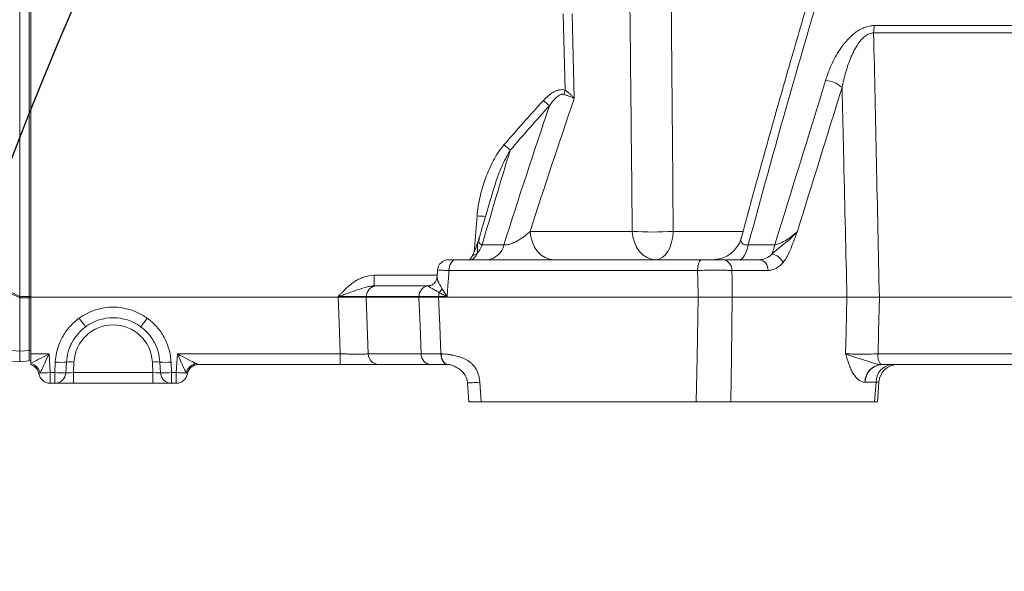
# Model space of a CAD drawing. Header units: millimetres. Extents: x 0 to 16820, y 0 to 11880.
# Tile 5 of 120: x 2262 to 2525, y 6599 to 6747. Entities that reach past the tile are written whole.
import ezdxf

# ---------------------------------------------------------------- set-up
doc = ezdxf.new("R2010")
doc.units = ezdxf.units.MM
doc.header["$LTSCALE"] = 20
doc.styles.add('SLDTEXTSTYLE0', font='TXT', dxfattribs={"width": 0.605})
doc.dimstyles.new('SLDDIMSTYLE0', dxfattribs={"dimtxt": 140, "dimasz": 100, "dimexe": 0, "dimexo": 0.0625, "dimgap": 35, "dimtad": 1, "dimtoh": 1, "dimdec": 0, "dimrnd": 1e-09, "dimzin": 12, "dimdsep": 46, "dimtxsty": 'SLDTEXTSTYLE0', "dimsah": 1, "dimcen": 0.09, "dimadec": 0, "dimazin": 0, "dimtfac": 1, "dimtofl": 0, "dimtmove": 0, "dimatfit": 3, "dimfxl": 0, "dimfrac": 2, "dimtolj": 1, "dimtzin": 12, "dimarcsym": 0})
doc.dimstyles.new('SLDDIMSTYLE1', dxfattribs={"dimtxt": 140, "dimasz": 100, "dimexe": 0, "dimexo": 0.0625, "dimgap": 35, "dimtad": 1, "dimtoh": 1, "dimdec": 1, "dimrnd": 1e-09, "dimzin": 12, "dimdsep": 46, "dimtxsty": 'SLDTEXTSTYLE0', "dimsah": 1, "dimcen": 0.09, "dimadec": 0, "dimazin": 0, "dimtfac": 1, "dimtofl": 0, "dimtmove": 0, "dimatfit": 3, "dimfxl": 0, "dimfrac": 2, "dimtolj": 1, "dimtzin": 12, "dimarcsym": 0})

# ---------------------------------------------------------------- blocks, each defined once
blk = doc.blocks.new('*D9')
at = {"color": 7, "linetype": 'Continuous', "lineweight": 0}
for p, q in [((844.96, 7139.47), (844.96, 4493.51)), ((2545.78, 6319.22), (2545.78, 4493.51)), ((844.96, 4523.51), (2545.78, 4523.51))]:
    blk.add_line(p, q, dxfattribs=at)
for points in [[(844.96, 4523.51), (944.96, 4508.51), (944.96, 4538.51)], [(2545.78, 4523.51), (2445.78, 4538.51), (2445.78, 4508.51)]]:
    blk.add_solid(points, dxfattribs=at)
at = {"color": 7, "linetype": 'Continuous', "lineweight": 0, "insert": (1481.5, 4703.98), "char_height": 140, "attachment_point": 1, "style": 'SLDTEXTSTYLE0'}
blk.add_mtext('1701', dxfattribs=at)
blk = doc.blocks.new('*D10')
at = {"color": 7, "linetype": 'Continuous', "lineweight": 0}
for p, q in [((1517.78, 7139.47), (1517.78, 4774.47)), ((2545.78, 6319.22), (2545.78, 4774.47)), ((1517.78, 4804.47), (2545.78, 4804.47))]:
    blk.add_line(p, q, dxfattribs=at)
for points in [[(1517.78, 4804.47), (1617.78, 4789.47), (1617.78, 4819.47)], [(2545.78, 4804.47), (2445.78, 4819.47), (2445.78, 4789.47)]]:
    blk.add_solid(points, dxfattribs=at)
at = {"color": 7, "linetype": 'Continuous', "lineweight": 0, "insert": (1817.9, 4984.94), "char_height": 140, "attachment_point": 1, "style": 'SLDTEXTSTYLE0'}
blk.add_mtext('1028', dxfattribs=at)

msp = doc.modelspace()

# ---------------------------------------------------------------- linework, layer by layer
at = {"color": 7, "linetype": 'Continuous', "lineweight": 0}
for p, q in [((2261.78, 6672.66), (2261.78, 6822.29)), ((2264.78, 6822.72), (2264.78, 6672.47)), ((2378.41, 6682.47), (2444.19, 6682.47)), ((2449.92, 6682.47), (2459.53, 6682.47)), ((2373.53, 6679.65), (2373.41, 6677.78)), ((2357.25, 6675.47), (2370.9, 6675.47)), ((2370.93, 6675.46), (2371.38, 6675.52)), ((2261.78, 6672.62), (2261.78, 6672.31)), ((2261.78, 6658.04), (2261.78, 6672.27)), ((2264.78, 6672.47), (2346.94, 6672.47)), ((2264.78, 6672.47), (2264.78, 6657.31)), ((2368.56, 6672.47), (2354.43, 6672.47)), ((2373.8, 6672.47), (2443.2, 6672.47)), ((2452.34, 6672.47), (2483, 6672.47)), ((2491.67, 6672.47), (2746.97, 6672.47)), ((2261.78, 6655.2), (2261.78, 6658.04)), ((2264.78, 6654.83), (2264.78, 6657.31)), ((2261.78, 6655.2), (2259.61, 6655.39)), ((2264.33, 6655.43), (2261.78, 6655.2)), ((2347.49, 6654.47), (2309.58, 6654.47)), ((2371.68, 6654.47), (2357.81, 6654.47)), ((2376.39, 6654.47), (2376.05, 6654.57)), ((2376.39, 6654.47), (2376.28, 6654.47)), ((2742.67, 6654.47), (2492.13, 6654.47)), ((2271.16, 6649.47), (2269.89, 6649.47)), ((2276.15, 6649.47), (2271.16, 6649.47)), ((2297.42, 6649.47), (2276.15, 6649.47)), ((2302.41, 6649.47), (2297.42, 6649.47)), ((2303.67, 6649.47), (2302.41, 6649.47)), ((2381.55, 6649.6), (2381.91, 6644.46)), ((2491.13, 6644.46), (2491.56, 6649.86)), ((2385.18, 6644.47), (2442.72, 6644.47)), ((2451.91, 6644.47), (2490.38, 6644.47))]:
    msp.add_line(p, q, dxfattribs=at)
at = {"color": 8, "linetype": 'Continuous', "lineweight": 0}
for p, q in [((2264.33, 6672.62), (2264.33, 6822.17)), ((2407.66, 6727.76), (2407.13, 6748.17)), ((2409.5, 6748.17), (2410.08, 6725.56)), ((2490.31, 6745.01), (2743.62, 6745.01)), ((2744.21, 6743.05), (2490.14, 6743.05)), ((2383.32, 6684.59), (2384.1, 6694.18)), ((2398.3, 6690.05), (2425.59, 6690.05)), ((2436.55, 6690.05), (2455.17, 6690.05)), ((2482.61, 6688.9), (2482.59, 6688.68)), ((2385.46, 6686.44), (2391.26, 6686.44)), ((2456.61, 6686.44), (2463.68, 6686.44)), ((2356.57, 6678.31), (2356.57, 6675.47)), ((2356.57, 6678.31), (2373.44, 6678.31)), ((2443.07, 6679.62), (2376.57, 6679.62)), ((2461.9, 6679.62), (2452.23, 6679.62)), ((2261.78, 6672.27), (2259.61, 6673.36)), ((2259.71, 6673.7), (2261.78, 6672.66)), ((2261.78, 6672.62), (2264.33, 6672.62)), ((2264.33, 6672.31), (2261.78, 6672.31)), ((2264.33, 6658.26), (2264.33, 6672.31)), ((2346.94, 6672.47), (2346.94, 6672.62)), ((2354.44, 6672.62), (2354.43, 6672.47)), ((2354.43, 6672.47), (2355, 6657.31)), ((2368.57, 6672.62), (2354.44, 6672.62)), ((2368.56, 6672.47), (2368.57, 6672.62)), ((2373.81, 6672.62), (2373.8, 6672.47)), ((2376.12, 6672.62), (2373.81, 6672.62)), ((2259.61, 6658.23), (2261.78, 6658.04)), ((2261.78, 6658.04), (2264.33, 6658.26)), ((2264.78, 6657.31), (2269.63, 6657.31)), ((2269.63, 6657.31), (2269.89, 6652.31)), ((2303.67, 6652.31), (2303.94, 6657.31)), ((2303.94, 6657.31), (2347.49, 6657.31)), ((2347.49, 6657.31), (2347.49, 6654.47)), ((2355, 6657.31), (2369.15, 6657.31)), ((2374.41, 6657.31), (2374.52, 6657.31)), ((2491.34, 6657.31), (2746.38, 6657.31)), ((2271.16, 6652.31), (2271.31, 6655.13)), ((2274.3, 6655.12), (2274.15, 6652.3)), ((2276.3, 6655.12), (2276.15, 6652.31)), ((2297.42, 6652.31), (2297.27, 6655.12)), ((2299.41, 6652.3), (2299.26, 6655.12)), ((2302.26, 6655.13), (2302.41, 6652.31)), ((2266.94, 6651.97), (2266.93, 6651.97)), ((2269.89, 6652.31), (2271.16, 6652.31)), ((2269.89, 6649.47), (2269.89, 6652.31)), ((2271.16, 6649.47), (2271.16, 6652.31)), ((2276.15, 6652.31), (2276.15, 6649.47)), ((2276.15, 6652.31), (2297.42, 6652.31)), ((2297.42, 6652.31), (2297.42, 6649.47)), ((2302.41, 6652.31), (2303.67, 6652.31)), ((2302.41, 6652.31), (2302.41, 6649.47)), ((2303.67, 6652.31), (2303.67, 6649.47)), ((2306.63, 6651.97), (2306.63, 6651.97)), ((2384.81, 6649.73), (2385.18, 6644.47)), ((2490.81, 6649.73), (2487.91, 6649.73))]:
    msp.add_line(p, q, dxfattribs=at)
at = {"color": 8, "linetype": 'Continuous', "lineweight": 0, "flags": 128}
for points in [[(2398.3, 6690.05), (2398.48, 6688.55), (2398.88, 6687.12), (2399.48, 6685.81), (2400.26, 6684.66), (2401.21, 6683.73), (2402.27, 6683.04), (2403.42, 6682.61), (2404.61, 6682.47)], [(2425.59, 6690.05), (2425.77, 6688.55), (2426.16, 6687.12), (2426.77, 6685.81), (2427.55, 6684.66), (2428.49, 6683.73), (2429.56, 6683.04), (2430.71, 6682.61), (2431.9, 6682.47)], [(2436.55, 6690.05), (2436.42, 6688.55), (2436.13, 6687.12), (2435.69, 6685.81), (2435.11, 6684.66), (2434.41, 6683.73), (2433.63, 6683.04), (2432.78, 6682.61), (2431.9, 6682.47)], [(2456.61, 6686.44), (2456.4, 6685.58), (2456.15, 6684.79), (2455.87, 6684.11), (2455.55, 6683.53), (2455.22, 6683.07), (2454.86, 6682.74), (2454.49, 6682.53), (2454.11, 6682.47)], [(2378.41, 6682.47), (2378.06, 6682.41), (2377.73, 6682.25), (2377.42, 6681.99), (2377.14, 6681.64), (2376.91, 6681.21), (2376.73, 6680.72), (2376.62, 6680.19), (2376.57, 6679.62)], [(2444.19, 6682.47), (2443.98, 6682.41), (2443.78, 6682.25), (2443.59, 6681.99), (2443.42, 6681.64), (2443.28, 6681.21), (2443.17, 6680.72), (2443.1, 6680.19), (2443.07, 6679.62)], [(2376.57, 6679.62), (2376.51, 6678.75), (2376.3, 6675.47), (2376.12, 6672.62)], [(2443.2, 6672.47), (2443.11, 6677.25), (2443.07, 6679.62)], [(2452.23, 6679.62), (2452.27, 6677.25), (2452.34, 6672.47)], [(2347.49, 6657.31), (2347.27, 6663.27), (2346.94, 6672.47)], [(2369.15, 6657.31), (2368.86, 6664.92), (2368.56, 6672.47)], [(2373.8, 6672.47), (2374.1, 6664.92), (2374.41, 6657.31)], [(2442.72, 6644.47), (2442.92, 6656.43), (2443.2, 6672.47)], [(2452.34, 6672.47), (2452.09, 6656.43), (2451.91, 6644.47)], [(2482.65, 6657.31), (2482.78, 6663.24), (2483, 6672.47)], [(2491.67, 6672.47), (2491.47, 6663.24), (2491.34, 6657.31)], [(2374.41, 6657.31), (2374.46, 6656.75), (2374.58, 6656.21), (2374.76, 6655.72), (2374.99, 6655.29), (2375.27, 6654.94), (2375.59, 6654.68), (2375.93, 6654.52), (2376.28, 6654.47)], [(2490.38, 6644.47), (2490.64, 6647.66), (2490.81, 6649.73)]]:
    msp.add_lwpolyline(points, dxfattribs=at)
at = {"color": 7, "linetype": 'Continuous', "lineweight": 30}
for centre, radius, start, end in [((2720.78, 7139.47), 1875.82, 300, 180), ((2720.78, 7139.47), 417.89, 212.4693, 92.4693), ((3170.78, 6360.04), 975.82, 145.3311, 300)]:
    msp.add_arc(centre, radius, start, end, dxfattribs=at)
at = {"color": 8, "linetype": 'Continuous', "lineweight": 0}
for centre, radius, start, end in [((2503.11, 6742.94), 12.97, 170.7853, 179.4805), ((2476.8, 6723.23), 7.16, 46.8172, 85.9438), ((2252.2, 6779.01), 163.68, 341.3372, 341.7539), ((2438.32, 6764.75), 53.96, 227.4331, 229.7234), ((2425.16, 6752.24), 51.72, 229.0981, 231.5326), ((2387.43, 6732.82), 38.78, 265.0776, 268.447), ((2431.07, 6780.1), 90.22, 266.5173, 273.4827), ((2378.11, 6689.11), 7.81, 319.1772, 340.0258), ((2386.21, 6687.6), 5.19, 278.0292, 347.0396), ((2452.81, 6688.38), 11.04, 336.6574, 349.8996), ((2384.22, 6682.1), 1.91, 95.7607, 147.068), ((2462.21, 6679.92), 4.15, 25.9104, 79.6548), ((2449.55, 6679.81), 2.68, 356.0867, 82.2026), ((2459.2, 6679.78), 2.71, 356.6588, 83.0226), ((2357.34, 6672.57), 2.9, 91.7625, 178.8973), ((2371.38, 6672.69), 2.81, 99.2665, 181.3265), ((2371.25, 6676.35), 3.79, 315.9658, 335.4951), ((2264.43, 6670.49), 2.13, 80.5815, 92.8807), ((2264.43, 6674.44), 2.13, 267.1193, 279.4185), ((2378.33, 6672.49), 4.52, 164.2941, 178.2815), ((2286.78, 6654.31), 15.5, 54.0919, 125.9081), ((2296.81, 6679.84), 23.11, 214.1783, 221.3097), ((2276.76, 6679.84), 23.11, 318.6903, 325.8217), ((2286.78, 6654.57), 10.5, 3, 177), ((2264.43, 6660.39), 2.13, 267.1193, 279.4185), ((2357.9, 6657.37), 2.9, 181.1396, 268.2739), ((2371.92, 6657.22), 2.77, 178.24, 265.0884), ((2494.75, 6656.69), 3.47, 169.7307, 219.8698), ((2263.87, 6651.33), 3.51, 15.314, 74.8759), ((2263.98, 6651.47), 3, 9.5691, 74.4608), ((2272.84, 6670.83), 15.78, 264.4396, 275.3274), ((2275.28, 6644.65), 10.52, 84.4396, 95.3274), ((2298.29, 6644.65), 10.52, 84.6726, 95.5604), ((2300.73, 6670.83), 15.78, 264.6726, 275.5604), ((2309.69, 6651.34), 3.5, 102.1425, 164.7831), ((2492.51, 6649.83), 4.66, 95.1681, 181.2199), ((2492.53, 6649.87), 4.62, 94.8822, 181.7359), ((2495.43, 6649.85), 4.63, 94.6688, 181.56), ((2267.89, 6684.7), 32.45, 268.871, 273.5305), ((2272.69, 6668.01), 15.78, 264.4396, 275.3274), ((2271.16, 6652.46), 3, 270.0209, 356.9077), ((2300.88, 6668.01), 15.78, 264.6726, 275.5604), ((2302.41, 6652.46), 3, 183.0923, 269.9791), ((2305.67, 6684.7), 32.45, 266.4695, 271.129)]:
    msp.add_arc(centre, radius, start, end, dxfattribs=at)
at = {"color": 7, "linetype": 'Continuous', "lineweight": 0}
for centre, radius, start, end in [((2376.95, 6690.47), 8, 341.464, 344.1202), ((2447.06, 6690.47), 8, 270.0002, 344.7913), ((2376.5, 6679.47), 3, 90, 176.3312), ((2286.78, 6654.47), 12.5, 54.0919, 125.9081), ((2264.28, 6655.92), 0.5, 275, 0), ((2263.98, 6651.47), 3, 9.5941, 74.3923), ((2309.59, 6651.47), 3, 90.0219, 170.4395), ((2309.59, 6651.47), 3, 90, 170.4059), ((2496.55, 6649.47), 5, 90.0099, 175.6198), ((2496.55, 6649.47), 5, 90.0055, 175.5786), ((2269.89, 6652.47), 3, 189.5941, 270), ((2303.67, 6652.47), 3, 270, 350.4059)]:
    msp.add_arc(centre, radius, start, end, dxfattribs=at)
for centre, major_axis, ratio, start_param, end_param in [((2286.31, 6660.24), (24.48, -12.59), 0.108562, 3.197348, 3.208997), ((2278.99, 6663.91), (17.16, -8.59), 0.156337, 3.207784, 3.219713)]:
    msp.add_ellipse(centre, major_axis=major_axis, ratio=ratio, start_param=start_param, end_param=end_param, dxfattribs=at)
at = {"color": 8, "linetype": 'Continuous', "lineweight": 0}
for centre, major_axis, ratio, start_param, end_param in [((2264.28, 6672.47), (0, 3), 0.014546, 4.660229, 4.764549), ((2264.28, 6658.43), (-0.04, 3.01), 0.013665, 3.142589, 4.653816), ((2269.63, 6657.47), (5.69, 3), 0.021593, 3.682757, 4.701022), ((2269.63, 6657.47), (2.7, 5.84), 0.010245, 3.613317, 4.690223), ((2303.94, 6657.47), (5.69, -3), 0.021593, 4.723756, 5.800662), ((2303.94, 6657.47), (-2.7, 5.84), 0.010245, 1.592962, 2.669869), ((2276.16, 6652.47), (2.01, 0.16), 0.077066, 3.171098, 4.699492), ((2297.4, 6652.47), (2.01, -0.16), 0.077066, 4.725286, 6.25368)]:
    msp.add_ellipse(centre, major_axis=major_axis, ratio=ratio, start_param=start_param, end_param=end_param, dxfattribs=at)
at = {"color": 7, "linetype": 'Continuous', "lineweight": 0}
for points, knots in [([(2478.01, 6769.48), (2476.97, 6766.04), (2474.12, 6756.7), (2469.57, 6741.19), (2464.31, 6722.91), (2459.38, 6705.31), (2456.24, 6693.72), (2454.8, 6688.41)], [0, 0, 0, 0, 0.1299792, 0.3533132, 0.5789553, 0.8070071, 1, 1, 1, 1]), ([(2388.5, 6701.23), (2387.52, 6698.03), (2386.21, 6693.75), (2384.99, 6689.42), (2384.69, 6688.32)], [0, 0, 0, 0, 0.748056, 1, 1, 1, 1]), ([(2384.55, 6687.96), (2384.55, 6687.95), (2384.28, 6687.13), (2383.84, 6685.87), (2383.26, 6684.39), (2382.87, 6683.56), (2382.68, 6683.26), (2382.62, 6683.16)], [0, 0, 0, 0, 0.0042518, 0.4382142, 0.6849748, 0.8993656, 1, 1, 1, 1]), ([(2382.61, 6683.14), (2382.5, 6682.97), (2382.27, 6682.61), (2382.03, 6682.38), (2382.03, 6682.38), (2382.03, 6682.38)], [0, 0, 0, 0, 0.36883, 0.734858, 1, 1, 1, 1]), ([(2376.51, 6682.47), (2376.55, 6682.47), (2376.64, 6682.47), (2377.38, 6682.47), (2378.1, 6682.47), (2378.41, 6682.47)], [0, 0, 0, 0, 0.350667, 0.720704, 1, 1, 1, 1]), ([(2444.19, 6682.47), (2444.69, 6682.47), (2445.2, 6682.47), (2445.99, 6682.47), (2446.25, 6682.47), (2446.78, 6682.47), (2447.04, 6682.47), (2447.55, 6682.47), (2447.8, 6682.47), (2448.28, 6682.47), (2448.51, 6682.47), (2448.96, 6682.47), (2449.17, 6682.47), (2449.57, 6682.47), (2449.75, 6682.47), (2449.92, 6682.47)], [0, 0, 0, 0, 0.25, 0.25, 0.375, 0.375, 0.5, 0.5, 0.625, 0.625, 0.75, 0.75, 0.875, 0.875, 1, 1, 1, 1]), ([(2373.37, 6677.8), (2373.35, 6677.65), (2373.32, 6677.27), (2372.98, 6676.53), (2372.36, 6675.91), (2371.74, 6675.58), (2371.44, 6675.55), (2371.38, 6675.54)], [0, 0, 0, 0, 0.162751, 0.407755, 0.68396, 0.92831, 1, 1, 1, 1]), ([(2346.94, 6672.47), (2347.76, 6672.47), (2348.55, 6672.47), (2349.72, 6672.47), (2350.1, 6672.47), (2350.82, 6672.47), (2351.17, 6672.47), (2351.83, 6672.47), (2352.15, 6672.47), (2352.74, 6672.47), (2353.01, 6672.47), (2353.5, 6672.47), (2353.73, 6672.47), (2354.12, 6672.47), (2354.29, 6672.47), (2354.43, 6672.47)], [0, 0, 0, 0, 0.25, 0.25, 0.375, 0.375, 0.5, 0.5, 0.625, 0.625, 0.75, 0.75, 0.875, 0.875, 1, 1, 1, 1]), ([(2443.2, 6672.47), (2443.98, 6672.47), (2444.8, 6672.47), (2446.07, 6672.47), (2446.49, 6672.47), (2447.32, 6672.47), (2447.74, 6672.47), (2448.35, 6672.47), (2448.55, 6672.47), (2448.95, 6672.47), (2449.15, 6672.47), (2449.73, 6672.47), (2450.1, 6672.47), (2450.81, 6672.47), (2451.15, 6672.47), (2451.78, 6672.47), (2452.07, 6672.47), (2452.34, 6672.47)], [0, 0, 0, 0, 0.25, 0.25, 0.375, 0.375, 0.5, 0.5, 0.5625, 0.5625, 0.625, 0.625, 0.75, 0.75, 0.875, 0.875, 1, 1, 1, 1]), ([(2491.67, 6672.47), (2490.86, 6672.47), (2490.05, 6672.47), (2488.8, 6672.47), (2488.39, 6672.47), (2487.59, 6672.47), (2487.19, 6672.47), (2486.42, 6672.47), (2486.04, 6672.47), (2485.33, 6672.47), (2484.99, 6672.47), (2484.35, 6672.47), (2484.04, 6672.47), (2483.48, 6672.47), (2483.23, 6672.47), (2483, 6672.47)], [0, 0, 0, 0, 0.25, 0.25, 0.375, 0.375, 0.5, 0.5, 0.625, 0.625, 0.75, 0.75, 0.875, 0.875, 1, 1, 1, 1]), ([(2279.45, 6664.59), (2278.69, 6664.04), (2278.01, 6663.41), (2276.77, 6662.01), (2276.24, 6661.25), (2275.58, 6660.03), (2275.38, 6659.61), (2275.03, 6658.75), (2274.88, 6658.31), (2274.5, 6656.97), (2274.35, 6656.06), (2274.3, 6655.12)], [0, 0, 0, 0, 0.25, 0.25, 0.5, 0.5, 0.625, 0.625, 0.75, 0.75, 1, 1, 1, 1]), ([(2299.26, 6655.12), (2299.22, 6656.06), (2299.06, 6656.98), (2298.55, 6658.78), (2298.2, 6659.63), (2297.54, 6660.85), (2297.3, 6661.24), (2296.76, 6662.01), (2296.47, 6662.38), (2295.56, 6663.42), (2294.87, 6664.04), (2294.11, 6664.59)], [0, 0, 0, 0, 0.25, 0.25, 0.5, 0.5, 0.625, 0.625, 0.75, 0.75, 1, 1, 1, 1]), ([(2264.78, 6654.55), (2264.78, 6654.48), (2264.78, 6654.37), (2264.78, 6654.36), (2264.78, 6654.36)], [0, 0, 0, 0, 0.582912, 1, 1, 1, 1]), ([(2264.78, 6654.36), (2264.78, 6654.36), (2264.78, 6654.36), (2264.78, 6654.36), (2264.78, 6654.36), (2264.78, 6654.36)], [0, 0, 0, 0, 0.5, 0.5, 1, 1, 1, 1]), ([(2357.81, 6654.47), (2357.42, 6654.47), (2356.89, 6654.47), (2356.03, 6654.47), (2355.85, 6654.47), (2355.48, 6654.47), (2355.29, 6654.47), (2354.68, 6654.47), (2354.25, 6654.47), (2353.34, 6654.47), (2352.85, 6654.47), (2351.85, 6654.47), (2351.34, 6654.47), (2350.27, 6654.47), (2349.72, 6654.47), (2348.61, 6654.47), (2348.06, 6654.47), (2347.49, 6654.47)], [0, 0, 0, 0, 0.25, 0.25, 0.3125, 0.3125, 0.375, 0.375, 0.5, 0.5, 0.625, 0.625, 0.75, 0.75, 0.875, 0.875, 1, 1, 1, 1]), ([(2376.06, 6654.51), (2376.27, 6654.51), (2376.66, 6654.5), (2377.41, 6654.3), (2378.31, 6653.91), (2379.39, 6653.22), (2380.39, 6652.41), (2381.02, 6651.54), (2381.4, 6650.63), (2381.48, 6649.99), (2381.53, 6649.6)], [0, 0, 0, 0, 0.1063, 0.193321, 0.325699, 0.480223, 0.642255, 0.769533, 0.861662, 1, 1, 1, 1]), ([(2376.39, 6654.47), (2376.43, 6654.47), (2376.51, 6654.46), (2376.64, 6654.46), (2376.77, 6654.44), (2376.86, 6654.43), (2376.91, 6654.42)], [0, 0, 0, 0, 0.255179, 0.506675, 0.75483, 1, 1, 1, 1]), ([(2385.18, 6644.47), (2384.51, 6644.47), (2383.17, 6644.47), (2382.04, 6644.47), (2381.98, 6644.47), (2381.95, 6644.47)], [0, 0, 0, 0, 0.35616, 0.712341, 1, 1, 1, 1]), ([(2451.91, 6644.47), (2451.36, 6644.47), (2450.74, 6644.47), (2449.66, 6644.47), (2449.28, 6644.47), (2448.51, 6644.47), (2448.11, 6644.47), (2447.5, 6644.47), (2447.29, 6644.47), (2446.87, 6644.47), (2446.66, 6644.47), (2446.03, 6644.47), (2445.61, 6644.47), (2444.76, 6644.47), (2444.34, 6644.47), (2443.52, 6644.47), (2443.11, 6644.47), (2442.72, 6644.47)], [0, 0, 0, 0, 0.25, 0.25, 0.375, 0.375, 0.5, 0.5, 0.5625, 0.5625, 0.625, 0.625, 0.75, 0.75, 0.875, 0.875, 1, 1, 1, 1]), ([(2491.08, 6644.47), (2491.09, 6644.47), (2491.18, 6644.47), (2490.87, 6644.47), (2490.49, 6644.47), (2490.38, 6644.47)], [0, 0, 0, 0, 0.145663, 0.747683, 1, 1, 1, 1])]:
    msp.add_open_spline(points, degree=3, knots=knots, dxfattribs=at)
at = {"color": 8, "linetype": 'Continuous', "lineweight": 0}
for points, knots in [([(2480.81, 6770.77), (2476.61, 6757.02), (2472.49, 6743.11), (2464.42, 6714.99), (2460.48, 6700.79), (2456.61, 6686.44)], [0, 0, 0, 0, 0.5, 0.5, 1, 1, 1, 1]), ([(2477.3, 6730.37), (2477.78, 6731.91), (2478.35, 6733.43), (2479.4, 6735.66), (2479.78, 6736.4), (2480.61, 6737.85), (2481.06, 6738.56), (2482.06, 6739.96), (2482.62, 6740.65), (2483.53, 6741.63), (2483.85, 6741.95), (2484.52, 6742.55), (2484.87, 6742.85), (2485.6, 6743.39), (2485.98, 6743.64), (2486.57, 6743.98), (2486.78, 6744.09), (2487.19, 6744.3), (2487.41, 6744.39), (2488.05, 6744.65), (2488.49, 6744.78), (2489.17, 6744.92), (2489.4, 6744.95), (2489.85, 6745), (2490.08, 6745.01), (2490.31, 6745.01)], [0, 0, 0, 0, 0.25, 0.25, 0.375, 0.375, 0.5, 0.5, 0.625, 0.625, 0.6875, 0.6875, 0.75, 0.75, 0.8125, 0.8125, 0.84375, 0.84375, 0.875, 0.875, 0.9375, 0.9375, 0.96875, 0.96875, 1, 1, 1, 1]), ([(2490.14, 6743.05), (2489.95, 6743.06), (2489.76, 6743.04), (2489.38, 6742.97), (2489.19, 6742.92), (2488.83, 6742.78), (2488.65, 6742.7), (2488.31, 6742.51), (2488.15, 6742.4), (2487.67, 6742.06), (2487.39, 6741.81), (2486.86, 6741.26), (2486.61, 6740.97), (2485.91, 6740.06), (2485.51, 6739.42), (2484.96, 6738.44), (2484.79, 6738.1), (2484.46, 6737.43), (2484.31, 6737.1), (2483.58, 6735.41), (2483.11, 6734.03), (2482.3, 6731.26), (2481.97, 6729.86), (2481.69, 6728.45)], [0, 0, 0, 0, 0.03125, 0.03125, 0.0625, 0.0625, 0.09375, 0.09375, 0.125, 0.125, 0.1875, 0.1875, 0.25, 0.25, 0.375, 0.375, 0.4375, 0.4375, 0.5, 0.5, 0.75, 0.75, 1, 1, 1, 1]), ([(2490.14, 6743.05), (2490.39, 6731.54), (2490.64, 6720.03), (2490.89, 6708.52), (2491.15, 6696.5), (2491.41, 6684.48), (2491.67, 6672.47)], [0.00106566, 0.00106566, 0.00106566, 0.00106566, 0.0356692, 0.0356692, 0.0356692, 0.07179682, 0.07179682, 0.07179682, 0.07179682]), ([(2401.82, 6725.01), (2402.21, 6725.43), (2402.61, 6725.82), (2403.46, 6726.55), (2403.91, 6726.89), (2404.64, 6727.32), (2404.9, 6727.45), (2405.42, 6727.67), (2405.7, 6727.76), (2406.25, 6727.88), (2406.53, 6727.91), (2407.1, 6727.9), (2407.38, 6727.85), (2407.66, 6727.76)], [0, 0, 0, 0, 0.25, 0.25, 0.5, 0.5, 0.625, 0.625, 0.75, 0.75, 0.875, 0.875, 1, 1, 1, 1]), ([(2407.66, 6727.76), (2407.9, 6727.6), (2408.14, 6727.43), (2408.59, 6727.08), (2408.82, 6726.89), (2409.23, 6726.52), (2409.42, 6726.33), (2409.78, 6725.95), (2409.94, 6725.75), (2410.08, 6725.56)], [0, 0, 0, 0, 0.25, 0.25, 0.5, 0.5, 0.75, 0.75, 1, 1, 1, 1]), ([(2483, 6672.47), (2482.72, 6684.48), (2482.44, 6696.5), (2482.16, 6708.52), (2482, 6715.16), (2481.85, 6721.8), (2481.69, 6728.45)], [0, 0, 0, 0, 0.03612862, 0.03612862, 0.03612862, 0.05609602, 0.05609602, 0.05609602, 0.05609602]), ([(2407.28, 6726.63), (2407.17, 6726.67), (2407.06, 6726.68), (2406.84, 6726.68), (2406.74, 6726.67), (2406.42, 6726.59), (2406.22, 6726.5), (2405.85, 6726.28), (2405.68, 6726.15), (2405.34, 6725.87), (2405.18, 6725.73), (2404.73, 6725.27), (2404.45, 6724.95), (2403.93, 6724.28), (2403.68, 6723.94), (2403.44, 6723.58)], [0, 0, 0, 0, 0.0625, 0.0625, 0.125, 0.125, 0.25, 0.25, 0.375, 0.375, 0.5, 0.5, 0.75, 0.75, 1, 1, 1, 1]), ([(2407.28, 6726.63), (2407.55, 6726.54), (2407.82, 6726.46), (2408.34, 6726.28), (2408.6, 6726.19), (2409.08, 6726.02), (2409.3, 6725.93), (2409.61, 6725.79), (2409.72, 6725.74), (2409.91, 6725.65), (2410, 6725.6), (2410.08, 6725.56)], [0, 0, 0, 0, 0.25, 0.25, 0.5, 0.5, 0.75, 0.75, 0.875, 0.875, 1, 1, 1, 1]), ([(2384.1, 6694.18), (2384.24, 6695.9), (2384.51, 6697.59), (2385.26, 6700.92), (2385.74, 6702.56), (2386.62, 6704.97), (2386.94, 6705.77), (2387.64, 6707.35), (2388.02, 6708.13), (2388.83, 6709.64), (2389.26, 6710.37), (2390.21, 6711.8), (2390.72, 6712.49), (2391.29, 6713.15)], [0, 0, 0, 0, 0.25, 0.25, 0.5, 0.5, 0.625, 0.625, 0.75, 0.75, 0.875, 0.875, 1, 1, 1, 1]), ([(2392.98, 6711.75), (2392.39, 6710.72), (2391.2, 6708.64), (2389.72, 6705.11), (2388.93, 6702.6), (2388.49, 6701.24)], [0, 0, 0, 0, 0.310552, 0.62438, 1, 1, 1, 1]), ([(2384.58, 6687.94), (2384.44, 6687.46), (2384.19, 6686.62), (2384.25, 6685.36), (2384.18, 6684.5), (2384.05, 6684.07), (2384.03, 6684)], [0, 0, 0, 0, 0.381024, 0.664578, 0.94736, 1, 1, 1, 1]), ([(2384.73, 6688.27), (2384.65, 6688.07), (2384.45, 6687.57), (2384.62, 6686.98), (2385.03, 6686.58), (2385.36, 6686.47), (2385.46, 6686.44)], [0, 0, 0, 0, 0.256922, 0.670641, 0.896139, 1, 1, 1, 1]), ([(2391.26, 6686.44), (2391.41, 6686.42), (2391.57, 6686.42), (2391.91, 6686.44), (2392.1, 6686.46), (2392.66, 6686.57), (2393.03, 6686.69), (2393.58, 6686.89), (2393.76, 6686.96), (2394.1, 6687.12), (2394.27, 6687.19), (2394.76, 6687.44), (2395.07, 6687.61), (2395.66, 6687.97), (2395.94, 6688.15), (2396.48, 6688.52), (2396.74, 6688.71), (2397.47, 6689.28), (2397.91, 6689.66), (2398.3, 6690.05)], [0, 0, 0, 0, 0.0625, 0.0625, 0.125, 0.125, 0.25, 0.25, 0.3125, 0.3125, 0.375, 0.375, 0.5, 0.5, 0.625, 0.625, 0.75, 0.75, 1, 1, 1, 1]), ([(2454.79, 6688.37), (2454.78, 6688.36), (2454.56, 6687.92), (2454.66, 6687.36), (2455.03, 6686.79), (2455.44, 6686.54), (2455.97, 6686.41), (2456.4, 6686.43), (2456.61, 6686.44)], [0, 0, 0, 0, 0.0111818, 0.4526185, 0.622039, 0.7618931, 0.883548, 1, 1, 1, 1]), ([(2462.95, 6684), (2463.23, 6684.25), (2463.52, 6684.51), (2464.12, 6685.04), (2464.43, 6685.31), (2465.07, 6685.83), (2465.39, 6686.09), (2466.04, 6686.58), (2466.35, 6686.83), (2467.26, 6687.57), (2467.82, 6688.06), (2468.85, 6689.05), (2469.32, 6689.55), (2469.74, 6690.05)], [0, 0, 0, 0, 0.125, 0.125, 0.25, 0.25, 0.375, 0.375, 0.5, 0.5, 0.75, 0.75, 1, 1, 1, 1]), ([(2463.68, 6686.44), (2464.02, 6686.5), (2464.35, 6686.6), (2465.01, 6686.83), (2465.32, 6686.96), (2466.22, 6687.38), (2466.76, 6687.7), (2467.75, 6688.34), (2468.2, 6688.68), (2469.03, 6689.36), (2469.4, 6689.7), (2469.74, 6690.05)], [0, 0, 0, 0, 0.125, 0.125, 0.25, 0.25, 0.5, 0.5, 0.75, 0.75, 1, 1, 1, 1]), ([(2465.94, 6681.73), (2466.36, 6682.26), (2466.74, 6682.86), (2467.43, 6684.17), (2467.75, 6684.88), (2468.34, 6686.33), (2468.63, 6687.07), (2469.05, 6688.18), (2469.19, 6688.56), (2469.39, 6689.11), (2469.46, 6689.3), (2469.6, 6689.67), (2469.67, 6689.86), (2469.74, 6690.05)], [0, 0, 0, 0, 0.25, 0.25, 0.5, 0.5, 0.75, 0.75, 0.875, 0.875, 0.9375, 0.9375, 1, 1, 1, 1]), ([(2384.03, 6684), (2383.77, 6683.49), (2383.51, 6683.11), (2383.11, 6682.72), (2382.98, 6682.63), (2382.72, 6682.5), (2382.59, 6682.47), (2382.46, 6682.47)], [0, 0, 0, 0, 0.5, 0.5, 0.75, 0.75, 1, 1, 1, 1]), ([(2459.53, 6682.47), (2459.85, 6682.47), (2460.15, 6682.5), (2460.76, 6682.63), (2461.06, 6682.72), (2461.93, 6683.11), (2462.47, 6683.49), (2462.95, 6684)], [0, 0, 0, 0, 0.25, 0.25, 0.5, 0.5, 1, 1, 1, 1]), ([(2465.94, 6681.73), (2465.37, 6681.04), (2464.74, 6680.52), (2463.88, 6680.07), (2463.71, 6679.99), (2463.36, 6679.86), (2463.18, 6679.8), (2462.64, 6679.67), (2462.28, 6679.62), (2461.9, 6679.62)], [0, 0, 0, 0, 0.5, 0.5, 0.625, 0.625, 0.75, 0.75, 1, 1, 1, 1]), ([(2356.57, 6678.31), (2355.6, 6678.31), (2354.66, 6678.13), (2353.29, 6677.66), (2352.84, 6677.46), (2351.99, 6677.03), (2351.58, 6676.78), (2350.79, 6676.25), (2350.4, 6675.96), (2349.65, 6675.35), (2349.3, 6675.03), (2348.6, 6674.37), (2348.26, 6674.03), (2347.76, 6673.5), (2347.6, 6673.33), (2347.27, 6672.98), (2347.1, 6672.8), (2346.94, 6672.62)], [0, 0, 0, 0, 0.25, 0.25, 0.375, 0.375, 0.5, 0.5, 0.625, 0.625, 0.75, 0.75, 0.875, 0.875, 0.9375, 0.9375, 1, 1, 1, 1]), ([(2373.46, 6677.78), (2373.45, 6677.52), (2373.45, 6677.23), (2373.84, 6676.24), (2374.29, 6675.48), (2374.7, 6674.77)], [0, 0, 0, 0, 0.379094, 0.433169, 1, 1, 1, 1]), ([(2376.57, 6679.62), (2376.07, 6679.63), (2374.91, 6679.65), (2373.73, 6679.66), (2373.59, 6679.66), (2373.53, 6679.65)], [0, 0, 0, 0, 0.279754, 0.65049, 1, 1, 1, 1]), ([(2452.23, 6679.62), (2451.96, 6679.63), (2451.67, 6679.63), (2451.04, 6679.64), (2450.69, 6679.65), (2449.98, 6679.65), (2449.61, 6679.66), (2449.03, 6679.66), (2448.84, 6679.66), (2448.44, 6679.66), (2448.23, 6679.66), (2447.62, 6679.66), (2447.21, 6679.66), (2446.37, 6679.66), (2445.95, 6679.65), (2444.68, 6679.64), (2443.86, 6679.64), (2443.07, 6679.62)], [0, 0, 0, 0, 0.125, 0.125, 0.25, 0.25, 0.375, 0.375, 0.4375, 0.4375, 0.5, 0.5, 0.625, 0.625, 0.75, 0.75, 1, 1, 1, 1]), ([(2356.57, 6675.47), (2356.15, 6675.47), (2355.74, 6675.42), (2354.94, 6675.28), (2354.54, 6675.19), (2353.36, 6674.86), (2352.59, 6674.59), (2351.01, 6674.04), (2350.22, 6673.75), (2349, 6673.33), (2348.6, 6673.19), (2347.98, 6672.98), (2347.77, 6672.91), (2347.36, 6672.77), (2347.15, 6672.69), (2346.94, 6672.62)], [0, 0, 0, 0, 0.125, 0.125, 0.25, 0.25, 0.5, 0.5, 0.75, 0.75, 0.875, 0.875, 0.9375, 0.9375, 1, 1, 1, 1]), ([(2373.97, 6673.71), (2373.56, 6673.96), (2373.17, 6674.17), (2372.65, 6674.46), (2372.49, 6674.55), (2372.18, 6674.72), (2372.03, 6674.81), (2371.64, 6675.04), (2371.42, 6675.17), (2371.17, 6675.32), (2371.1, 6675.36), (2370.99, 6675.42), (2370.95, 6675.45), (2370.93, 6675.46)], [0, 0, 0, 0, 0.25, 0.25, 0.375, 0.375, 0.5, 0.5, 0.75, 0.75, 0.875, 0.875, 1, 1, 1, 1]), ([(2374.7, 6674.77), (2374.9, 6674.43), (2375.12, 6674.07), (2375.48, 6673.53), (2375.6, 6673.35), (2375.85, 6672.99), (2375.99, 6672.81), (2376.12, 6672.62)], [0, 0, 0, 0, 0.5, 0.5, 0.75, 0.75, 1, 1, 1, 1]), ([(2354.44, 6672.62), (2354.16, 6672.63), (2353.77, 6672.64), (2353.02, 6672.65), (2352.75, 6672.65), (2352.16, 6672.66), (2351.85, 6672.66), (2351.19, 6672.66), (2350.83, 6672.66), (2350.11, 6672.65), (2349.73, 6672.65), (2348.96, 6672.65), (2348.56, 6672.64), (2347.76, 6672.63), (2347.35, 6672.63), (2346.94, 6672.62)], [0, 0, 0, 0, 0.25, 0.25, 0.375, 0.375, 0.5, 0.5, 0.625, 0.625, 0.75, 0.75, 0.875, 0.875, 1, 1, 1, 1]), ([(2373.81, 6672.62), (2372.78, 6672.62), (2371.83, 6672.63), (2370.08, 6672.63), (2369.28, 6672.62), (2368.57, 6672.62)], [0, 0, 0, 0, 0.5, 0.5, 1, 1, 1, 1]), ([(2373.97, 6673.71), (2374.31, 6673.54), (2374.65, 6673.36), (2375.37, 6672.99), (2375.74, 6672.81), (2376.12, 6672.62)], [0, 0, 0, 0, 0.5, 0.5, 1, 1, 1, 1]), ([(2271.31, 6655.13), (2271.37, 6656.29), (2271.56, 6657.42), (2272.02, 6659.07), (2272.21, 6659.62), (2272.65, 6660.69), (2272.89, 6661.21), (2273.71, 6662.72), (2274.37, 6663.66), (2275.9, 6665.41), (2276.75, 6666.18), (2277.69, 6666.86)], [0, 0, 0, 0, 0.25, 0.25, 0.375, 0.375, 0.5, 0.5, 0.75, 0.75, 1, 1, 1, 1]), ([(2295.87, 6666.86), (2296.81, 6666.18), (2297.66, 6665.41), (2298.8, 6664.12), (2299.15, 6663.66), (2299.82, 6662.71), (2300.12, 6662.23), (2300.94, 6660.72), (2301.38, 6659.66), (2302.01, 6657.43), (2302.2, 6656.29), (2302.26, 6655.13)], [0, 0, 0, 0, 0.25, 0.25, 0.375, 0.375, 0.5, 0.5, 0.75, 0.75, 1, 1, 1, 1]), ([(2347.49, 6657.31), (2347.9, 6657.3), (2348.31, 6657.3), (2349.12, 6657.29), (2349.52, 6657.29), (2350.29, 6657.28), (2350.66, 6657.28), (2351.39, 6657.28), (2351.75, 6657.27), (2352.41, 6657.27), (2352.72, 6657.28), (2353.31, 6657.28), (2353.58, 6657.28), (2354.33, 6657.29), (2354.72, 6657.3), (2355, 6657.31)], [0, 0, 0, 0, 0.125, 0.125, 0.25, 0.25, 0.375, 0.375, 0.5, 0.5, 0.625, 0.625, 0.75, 0.75, 1, 1, 1, 1]), ([(2374.41, 6657.31), (2373.38, 6657.31), (2372.42, 6657.31), (2370.66, 6657.31), (2369.86, 6657.31), (2369.15, 6657.31)], [0, 0, 0, 0, 0.5, 0.5, 1, 1, 1, 1]), ([(2374.52, 6657.31), (2374.64, 6657.31), (2374.88, 6657.31), (2375.25, 6657.29), (2375.62, 6657.27), (2375.99, 6657.23), (2376.37, 6657.19), (2376.75, 6657.14), (2377.13, 6657.08), (2377.51, 6657.01), (2378.28, 6656.84), (2379.36, 6656.56), (2380.55, 6656.1), (2381.42, 6655.65), (2382.07, 6655.24), (2382.67, 6654.74), (2383.16, 6654.23), (2383.52, 6653.75), (2383.79, 6653.33), (2384.03, 6652.89), (2384.23, 6652.43), (2384.41, 6651.93), (2384.56, 6651.42), (2384.68, 6650.88), (2384.76, 6650.31), (2384.8, 6649.92), (2384.81, 6649.73)], [0, 0, 0, 0, 0.028456, 0.057053, 0.085801, 0.114712, 0.143797, 0.173068, 0.202534, 0.232207, 0.262096, 0.380784, 0.486232, 0.542546, 0.593337, 0.649086, 0.703169, 0.73518, 0.766885, 0.798523, 0.830337, 0.862566, 0.895438, 0.929171, 0.963964, 1, 1, 1, 1]), ([(2376.05, 6654.57), (2375.93, 6654.59), (2375.57, 6654.67), (2375.07, 6655.25), (2374.63, 6656.18), (2374.55, 6656.93), (2374.52, 6657.31)], [0, 0, 0, 0, 0.14759, 0.431727, 0.715863, 1, 1, 1, 1]), ([(2487.85, 6649.73), (2487.55, 6649.74), (2487.26, 6649.8), (2486.68, 6650.02), (2486.4, 6650.19), (2486, 6650.5), (2485.87, 6650.61), (2485.61, 6650.86), (2485.48, 6651), (2485.11, 6651.43), (2484.88, 6651.76), (2484.45, 6652.46), (2484.25, 6652.84), (2483.88, 6653.66), (2483.7, 6654.09), (2483.21, 6655.41), (2482.92, 6656.36), (2482.65, 6657.31)], [0, 0, 0, 0, 0.125, 0.125, 0.25, 0.25, 0.3125, 0.3125, 0.375, 0.375, 0.5, 0.5, 0.625, 0.625, 0.75, 0.75, 1, 1, 1, 1]), ([(2482.65, 6657.31), (2482.88, 6657.3), (2483.13, 6657.3), (2483.69, 6657.29), (2484, 6657.29), (2484.64, 6657.28), (2484.98, 6657.28), (2485.7, 6657.27), (2486.08, 6657.27), (2486.85, 6657.27), (2487.25, 6657.27), (2488.05, 6657.28), (2488.47, 6657.28), (2489.71, 6657.29), (2490.53, 6657.3), (2491.34, 6657.31)], [0, 0, 0, 0, 0.125, 0.125, 0.25, 0.25, 0.375, 0.375, 0.5, 0.5, 0.625, 0.625, 0.75, 0.75, 1, 1, 1, 1]), ([(2492.09, 6654.47), (2491.68, 6654.47), (2491.26, 6654.55), (2490.41, 6654.76), (2489.98, 6654.89), (2489.1, 6655.18), (2488.67, 6655.32), (2487.8, 6655.61), (2487.36, 6655.75), (2486.51, 6656.02), (2486.09, 6656.15), (2485.29, 6656.39), (2484.91, 6656.51), (2484.19, 6656.75), (2483.84, 6656.86), (2483.36, 6657.03), (2483.21, 6657.09), (2482.92, 6657.2), (2482.78, 6657.25), (2482.65, 6657.31)], [0, 0, 0, 0, 0.125, 0.125, 0.25, 0.25, 0.375, 0.375, 0.5, 0.5, 0.625, 0.625, 0.75, 0.75, 0.875, 0.875, 0.9375, 0.9375, 1, 1, 1, 1]), ([(2308.95, 6654.75), (2309.03, 6654.71), (2309.11, 6654.68), (2309.25, 6654.61), (2309.32, 6654.58), (2309.43, 6654.52), (2309.48, 6654.5), (2309.55, 6654.47), (2309.57, 6654.47), (2309.58, 6654.47)], [0, 0, 0, 0, 0.25, 0.25, 0.5, 0.5, 0.75, 0.75, 1, 1, 1, 1]), ([(2267.25, 6652.25), (2267.16, 6652.16), (2267.09, 6652.09), (2266.98, 6651.99), (2266.95, 6651.97), (2266.94, 6651.97)], [0, 0, 0, 0, 0.5, 0.5, 1, 1, 1, 1]), ([(2306.63, 6651.97), (2306.62, 6651.97), (2306.59, 6651.99), (2306.48, 6652.09), (2306.41, 6652.16), (2306.31, 6652.25)], [0, 0, 0, 0, 0.5, 0.5, 1, 1, 1, 1]), ([(2381.66, 6649.61), (2381.64, 6649.6), (2381.6, 6649.57), (2382.66, 6649.61), (2384.1, 6649.69), (2384.81, 6649.73)], [0, 0, 0, 0, 0.225844, 0.612922, 1, 1, 1, 1]), ([(2491.5, 6649.86), (2491.5, 6649.85), (2491.52, 6649.82), (2491.07, 6649.76), (2490.81, 6649.73)], [0, 0, 0, 0, 0.3905498, 1, 1, 1, 1])]:
    msp.add_open_spline(points, degree=3, knots=knots, dxfattribs=at)
for points in [[(2425.59, 6690.05), (2425.32, 6716.44), (2425.05, 6742.83), (2424.79, 6769.23)], [(2435.88, 6769.23), (2436.1, 6742.83), (2436.32, 6716.44), (2436.55, 6690.05)], [(2463.68, 6686.44), (2468.29, 6701.23), (2472.84, 6715.87), (2477.3, 6730.37)], [(2481.69, 6728.45), (2477.77, 6715.76), (2473.78, 6702.96), (2469.74, 6690.05)], [(2391.29, 6713.15), (2394.74, 6717.16), (2398.25, 6721.11), (2401.82, 6725.01)], [(2410.08, 6725.56), (2406.05, 6713.82), (2402.12, 6701.98), (2398.3, 6690.05)], [(2391.26, 6686.44), (2395.21, 6698.93), (2399.27, 6711.31), (2403.44, 6723.58)], [(2403.44, 6723.58), (2399.9, 6719.69), (2396.41, 6715.74), (2392.98, 6711.75)], [(2392.98, 6711.75), (2390.37, 6703.36), (2387.87, 6694.92), (2385.46, 6686.44)], [(2492.09, 6654.47), (2492.1, 6654.47), (2492.12, 6654.47), (2492.13, 6654.47)], [(2487.91, 6649.73), (2487.89, 6649.73), (2487.87, 6649.73), (2487.85, 6649.73)]]:
    msp.add_open_spline(points, degree=3, dxfattribs=at)
at = {"color": 7, "linetype": 'Continuous', "lineweight": 0}
for points in [[(2356.57, 6675.47), (2356.83, 6675.47), (2357.06, 6675.47), (2357.25, 6675.47)], [(2370.93, 6675.46), (2370.91, 6675.46), (2370.91, 6675.47), (2370.9, 6675.47)], [(2373.8, 6672.47), (2372.77, 6672.47), (2370.86, 6672.47), (2369.28, 6672.47), (2368.56, 6672.47)], [(2264.78, 6654.83), (2264.78, 6654.79), (2264.78, 6654.75), (2264.78, 6654.72)], [(2371.68, 6654.47), (2372.31, 6654.47), (2373.7, 6654.47), (2375.37, 6654.47), (2376.28, 6654.47)]]:
    msp.add_open_spline(points, degree=3, dxfattribs=at)

# ---------------------------------------------------------------- dimensions: what is measured, and where the dimension line sits
for base, p1, dimstyle, picture, middle in [((2545.78, 4523.51), (844.96, 7139.47), 'SLDDIMSTYLE0', '*D9', (1695.37, 4523.51)), ((2545.78, 4804.47), (1517.78, 7139.47), 'SLDDIMSTYLE1', '*D10', (2031.78, 4804.47))]:
    dim = msp.add_linear_dim(base=base, p1=p1, p2=(2545.78, 6319.22), dimstyle=dimstyle, dxfattribs=at)
    dim.commit()
    dim.dimension.update_dxf_attribs({"geometry": picture, "text_midpoint": middle, "dimtype": 160})

doc.saveas('drawing.dxf')
